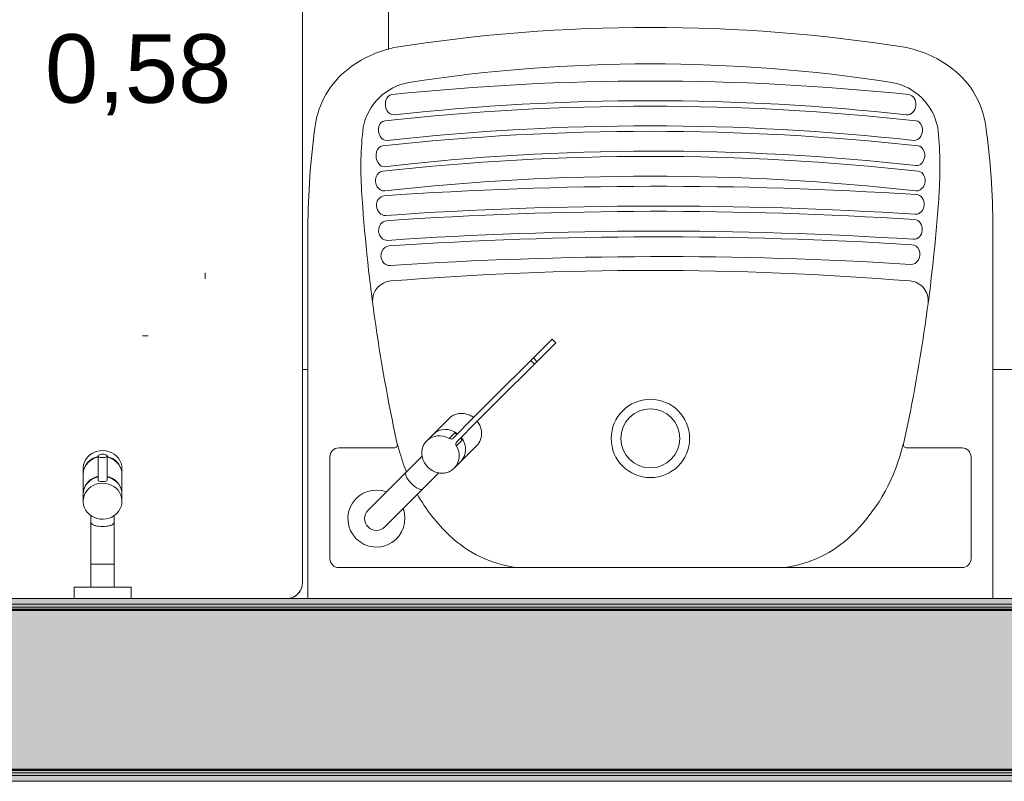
# Model space of a CAD drawing. Header units: millimetres. Extents: x -13994 to 14014, y -18238 to 7441.
# Tile 160 of 190: x -7696 to -6834, y -18235 to -17568. Entities that reach past the tile are written whole.
import ezdxf

# ---------------------------------------------------------------- set-up
doc = ezdxf.new("R2010")
doc.units = ezdxf.units.MM
doc.layers.add('A-DETL', color=7, linetype='Continuous', lineweight=5, true_color=0x00a600)
for name, color, linetype, lineweight in [('A-FLOR-PATT', 7, 'Continuous', 5), ('A-WALL', 7, 'Continuous', 5), ('A-WALL-PATT', 7, 'Continuous', 50), ('G-ANNO-TEXT', 7, 'Continuous', 9), ('I-WALL', 7, 'Continuous', 5), ('P-SANR-FIXT', 7, 'Continuous', 5), ('Q-SPCQ', 7, 'Continuous', 5)]:
    doc.layers.add(name, color=color, linetype=linetype, lineweight=lineweight)
doc.styles.add('Arial', font='arial.ttf', dxfattribs={"height": 60})

# ---------------------------------------------------------------- blocks, each defined once
blk = doc.blocks.new('TORNEIRA ESFÉRICA PARA MÁQUINA DE LAVAR ROUPA - 1153_C_LNK_Cromado-1957128-TÉRREO HUMANIZADO')
at = {"layer": 'P-SANR-FIXT', "color": 8, "true_color": 0x808080}
for p, q in [((-7632.86, -17948.15), (-7634.93, -17949.62)), ((-7630.58, -17946.99), (-7632.86, -17948.15)), ((-7628.13, -17946.17), (-7630.58, -17946.99)), ((-7625.57, -17945.7), (-7628.13, -17946.17)), ((-7622.96, -17945.6), (-7625.57, -17945.7)), ((-7620.37, -17945.88), (-7622.96, -17945.6)), ((-7617.86, -17946.52), (-7620.37, -17945.88)), ((-7615.48, -17947.5), (-7617.86, -17946.52)), ((-7613.29, -17948.81), (-7615.48, -17947.5)), ((-7639.38, -17955.51), (-7640.16, -17957.82)), ((-7638.23, -17953.34), (-7639.38, -17955.51)), ((-7638.82, -17959.04), (-7637.49, -17956.96)), ((-7636.73, -17951.36), (-7638.23, -17953.34)), ((-7636.34, -17956.11), (-7637.91, -17958.04)), ((-7637.49, -17956.96), (-7635.83, -17955.1)), ((-7634.93, -17949.62), (-7636.73, -17951.36)), ((-7634.47, -17954.43), (-7636.34, -17956.11)), ((-7635.83, -17955.1), (-7633.88, -17953.5)), ((-7632.35, -17953.03), (-7634.47, -17954.43)), ((-7633.88, -17953.5), (-7631.69, -17952.18)), ((-7630.02, -17951.95), (-7632.35, -17953.03)), ((-7631.69, -17952.18), (-7629.32, -17951.2)), ((-7627.54, -17951.21), (-7630.02, -17951.95)), ((-7629.32, -17951.2), (-7627.54, -17950.71)), ((-7627.54, -17950.36), (-7627.54, -17971.5)), ((-7619.64, -17971.5), (-7619.64, -17950.05)), ((-7619.64, -17950.71), (-7617.16, -17951.45)), ((-7617.86, -17951.7), (-7619.64, -17951.21)), ((-7615.48, -17952.68), (-7617.86, -17951.7)), ((-7617.16, -17951.45), (-7614.83, -17952.53)), ((-7613.29, -17953.99), (-7615.48, -17952.68)), ((-7614.83, -17952.53), (-7612.7, -17953.93)), ((-7611.35, -17950.42), (-7613.29, -17948.81)), ((-7611.35, -17955.6), (-7613.29, -17953.99)), ((-7612.7, -17953.93), (-7610.83, -17955.61)), ((-7609.69, -17952.28), (-7611.35, -17950.42)), ((-7609.69, -17957.46), (-7611.35, -17955.6)), ((-7610.83, -17955.61), (-7609.27, -17957.54)), ((-7608.35, -17954.36), (-7609.69, -17952.28)), ((-7607.38, -17956.6), (-7608.35, -17954.36)), ((-7606.78, -17958.95), (-7607.38, -17956.6)), ((-7640.55, -17960.2), (-7640.59, -17961.36)), ((-7640.59, -17961.36), (-7640.59, -17966.04)), ((-7640.59, -17966.04), (-7640.39, -17963.63)), ((-7640.49, -17964.82), (-7640.59, -17966.54)), ((-7640.16, -17957.82), (-7640.55, -17960.2)), ((-7640.01, -17962.45), (-7640.49, -17964.82)), ((-7640.39, -17963.63), (-7639.8, -17961.28)), ((-7639.14, -17960.17), (-7640.01, -17962.45)), ((-7639.8, -17961.28), (-7638.82, -17959.04)), ((-7637.91, -17958.04), (-7639.14, -17960.17)), ((-7608.35, -17959.54), (-7609.69, -17957.46)), ((-7609.27, -17957.54), (-7608.03, -17959.67)), ((-7607.38, -17961.78), (-7608.35, -17959.54)), ((-7608.03, -17959.67), (-7607.17, -17961.95)), ((-7606.78, -17964.13), (-7607.38, -17961.78)), ((-7607.17, -17961.95), (-7606.68, -17964.33)), ((-7606.58, -17961.36), (-7606.78, -17958.95)), ((-7606.58, -17966.54), (-7606.78, -17964.13)), ((-7606.68, -17964.33), (-7606.58, -17966.04)), ((-7606.58, -17966.04), (-7606.58, -17961.36)), ((-7640.59, -17966.54), (-7640.59, -17983.47)), ((-7638.82, -17976.47), (-7637.49, -17974.39)), ((-7636.34, -17973.42), (-7637.91, -17975.35)), ((-7637.49, -17974.39), (-7635.83, -17972.53)), ((-7634.47, -17971.73), (-7636.34, -17973.42)), ((-7635.83, -17972.53), (-7633.88, -17970.92)), ((-7632.35, -17970.33), (-7634.47, -17971.73)), ((-7633.88, -17970.92), (-7631.69, -17969.61)), ((-7630.02, -17969.25), (-7632.35, -17970.33)), ((-7631.69, -17969.61), (-7629.32, -17968.63)), ((-7627.54, -17968.51), (-7630.02, -17969.25)), ((-7629.32, -17968.63), (-7627.54, -17968.14)), ((-7626.8, -17974.34), (-7629.32, -17974.98)), ((-7623.59, -17974.06), (-7626.8, -17974.34)), ((-7620.99, -17974.25), (-7623.59, -17974.06)), ((-7618.45, -17974.8), (-7620.99, -17974.25)), ((-7619.64, -17968.14), (-7617.16, -17968.88)), ((-7617.86, -17969), (-7619.64, -17968.51)), ((-7615.48, -17969.99), (-7617.86, -17969)), ((-7617.16, -17968.88), (-7614.83, -17969.96)), ((-7613.29, -17971.3), (-7615.48, -17969.99)), ((-7614.83, -17969.96), (-7612.7, -17971.36)), ((-7611.35, -17972.9), (-7613.29, -17971.3)), ((-7612.7, -17971.36), (-7610.83, -17973.04)), ((-7609.69, -17974.77), (-7611.35, -17972.9)), ((-7610.83, -17973.04), (-7609.27, -17974.97)), ((-7606.58, -17983.47), (-7606.58, -17966.54)), ((-7640.59, -17983.47), (-7640.39, -17981.06)), ((-7640.49, -17982.13), (-7640.59, -17983.85)), ((-7640.01, -17979.75), (-7640.49, -17982.13)), ((-7640.39, -17981.06), (-7639.8, -17978.71)), ((-7639.14, -17977.48), (-7640.01, -17979.75)), ((-7639.8, -17978.71), (-7638.82, -17976.47)), ((-7638.82, -17982.82), (-7639.8, -17985.06)), ((-7637.91, -17975.35), (-7639.14, -17977.48)), ((-7637.49, -17980.75), (-7638.82, -17982.82)), ((-7635.83, -17978.88), (-7637.49, -17980.75)), ((-7633.88, -17977.28), (-7635.83, -17978.88)), ((-7631.69, -17975.97), (-7633.88, -17977.28)), ((-7629.32, -17974.98), (-7631.69, -17975.97)), ((-7616.04, -17975.7), (-7618.45, -17974.8)), ((-7613.8, -17976.94), (-7616.04, -17975.7)), ((-7611.79, -17978.48), (-7613.8, -17976.94)), ((-7610.05, -17980.28), (-7611.79, -17978.48)), ((-7608.64, -17982.31), (-7610.05, -17980.28)), ((-7608.35, -17976.84), (-7609.69, -17974.77)), ((-7609.27, -17974.97), (-7608.03, -17977.1)), ((-7607.58, -17984.52), (-7608.64, -17982.31)), ((-7607.38, -17979.08), (-7608.35, -17976.84)), ((-7608.03, -17977.1), (-7607.17, -17979.38)), ((-7606.78, -17981.44), (-7607.38, -17979.08)), ((-7607.17, -17979.38), (-7606.68, -17981.75)), ((-7606.58, -17983.85), (-7606.78, -17981.44)), ((-7606.68, -17981.75), (-7606.58, -17983.47)), ((-7640.59, -17983.85), (-7640.59, -17989.83)), ((-7640.39, -17987.42), (-7640.59, -17989.83)), ((-7640.59, -17989.83), (-7640.55, -17990.98)), ((-7640.55, -17990.98), (-7640.16, -17993.37)), ((-7639.8, -17985.06), (-7640.39, -17987.42)), ((-7606.89, -17986.85), (-7607.58, -17984.52)), ((-7606.59, -17989.25), (-7606.89, -17986.85)), ((-7606.78, -17992.24), (-7606.58, -17989.83)), ((-7606.58, -17989.83), (-7606.58, -17983.85)), ((-7640.16, -17993.37), (-7639.38, -17995.68)), ((-7639.38, -17995.68), (-7638.23, -17997.85)), ((-7638.23, -17997.85), (-7636.73, -17999.83)), ((-7636.73, -17999.83), (-7634.93, -18001.57)), ((-7611.35, -18000.77), (-7609.69, -17998.91)), ((-7609.69, -17998.91), (-7608.35, -17996.83)), ((-7608.35, -17996.83), (-7607.38, -17994.59)), ((-7607.38, -17994.59), (-7606.78, -17992.24)), ((-7634.93, -18001.57), (-7632.86, -18003.04)), ((-7633.86, -18002.37), (-7633.86, -18008.2)), ((-7633.86, -18008.2), (-7633.86, -18045.04)), ((-7632.86, -18003.04), (-7630.58, -18004.2)), ((-7630.58, -18004.2), (-7628.13, -18005.02)), ((-7628.13, -18005.02), (-7625.57, -18005.49)), ((-7625.57, -18005.49), (-7622.96, -18005.58)), ((-7622.96, -18005.58), (-7620.37, -18005.31)), ((-7620.37, -18005.31), (-7617.86, -18004.67)), ((-7617.86, -18004.67), (-7615.48, -18003.69)), ((-7615.48, -18003.69), (-7613.29, -18002.38)), ((-7613.31, -18008.2), (-7613.31, -18002.39)), ((-7613.31, -18045.04), (-7613.31, -18008.2)), ((-7613.29, -18002.38), (-7611.35, -18000.77)), ((-7633.86, -18045.04), (-7623.59, -18045.04)), ((-7633.86, -18045.04), (-7633.86, -18065.04)), ((-7623.59, -18045.04), (-7613.31, -18045.04)), ((-7613.31, -18045.04), (-7613.31, -18065.04)), ((-7648.59, -18065.04), (-7648.59, -18075.04)), ((-7598.59, -18065.04), (-7648.59, -18065.04)), ((-7598.59, -18075.04), (-7598.59, -18065.04))]:
    blk.add_line(p, q, dxfattribs=at)
for centre, radius, start, end in [((-7626.85, -17971.5), 0.69, 180, 270), ((-7623.59, -17957.54), 15.01, 257.45, 282.55), ((-7620.32, -17971.5), 0.686, 270, 360), ((-7631.86, -18008.05), 2.01, 184.35523, 225.64477), ((-7615.31, -18008.05), 2.01, 314.35523, 355.64477), ((-7629.56, -18005.69), 5.31, 225.64477, 244.35523), ((-7627.9, -18003.35), 8.15, 240.96259, 259.03741), ((-7625.91, -17999.58), 12.28, 253.29117, 264.78364), ((-7623.59, -17986.63), 25.42, 262.21504, 277.78496), ((-7621.26, -17999.58), 12.28, 275.21636, 286.70883), ((-7619.28, -18003.35), 8.15, 280.96259, 299.03741), ((-7617.62, -18005.69), 5.31, 295.64477, 314.35523)]:
    blk.add_arc(centre, radius, start, end, dxfattribs=at)
for major_axis, ratio in [((-3.97, 0), 0.372577), ((3.97, 0), 0.372557)]:
    blk.add_ellipse((-7623.59, -17950.21), major_axis=major_axis, ratio=ratio, start_param=4.712389, end_param=7.853982, dxfattribs=at)
blk = doc.blocks.new('Lavadora de roupas Electrolux - Electrolux-LSE12-2272090-TÉRREO HUMANIZADO')
at = {"layer": 'Q-SPCQ', "color": 253, "true_color": 0xaaaaaa}
for p, q in [((-18.34, 0), (-13.51, 0)), ((-18.34, 0), (-13.51, 0)), ((-30.01, 0), (-529.83, 0)), ((-13.5, 0), (-13.51, 0)), ((-0.01, -13.5), (-0.45, -10.08))]:
    blk.add_line(p, q, dxfattribs=at)
at = {"layer": 'Q-SPCQ', "color": 253, "true_color": 0xaaaaaa, "flags": 128}
for points in [[(-13.51, 0), (-13.52, 0), (-13.56, 0), (-13.63, 0), (-13.72, 0), (-13.84, 0), (-13.98, 0), (-14.15, 0), (-14.34, 0), (-14.56, 0), (-14.81, 0), (-15.08, 0), (-15.37, 0), (-15.69, 0), (-16.03, 0), (-16.39, 0), (-16.77, 0), (-17.18, 0), (-17.6, 0), (-18.05, 0), (-18.51, 0), (-18.99, 0), (-19.49, 0), (-20.01, 0), (-20.54, 0), (-21.09, 0), (-21.65, 0), (-22.23, 0), (-22.82, 0), (-23.42, 0), (-24.03, 0), (-24.65, 0), (-25.28, 0), (-25.91, 0), (-26.55, 0), (-27.2, 0), (-27.86, 0), (-28.51, 0), (-29.17, 0), (-29.83, 0), (-30.01, 0)], [(-13.5, 0), (-12.96, -0.01), (-12.42, -0.04), (-11.88, -0.1), (-11.35, -0.17), (-10.82, -0.27), (-10.29, -0.39), (-9.77, -0.53), (-9.25, -0.69), (-8.74, -0.87), (-8.24, -1.07), (-7.75, -1.29), (-7.27, -1.53), (-6.79, -1.78), (-6.33, -2.06), (-5.88, -2.36), (-5.44, -2.67), (-5.01, -3), (-4.6, -3.35), (-4.2, -3.71)], [(-1.86, -6.67), (-3.96, -3.95), (-7.66, -1.33)], [(-3.82, -4.09), (-3.45, -4.49), (-3.1, -4.9), (-2.76, -5.32), (-2.44, -5.76), (-2.14, -6.21), (-1.86, -6.67), (-1.59, -7.14), (-1.35, -7.62), (-1.12, -8.11), (-0.92, -8.61), (-0.73, -9.12), (-0.57, -9.63), (-0.42, -10.15), (-0.3, -10.68), (-0.2, -11.21), (-0.12, -11.74), (-0.06, -12.28), (-0.02, -12.81), (0, -13.35)]]:
    blk.add_lwpolyline(points, dxfattribs=at)
at = {"layer": 'Q-SPCQ', "color": 253, "true_color": 0xaaaaaa}
for start, end in [(30.38252, 64.34984), (0, 14.67423)]:
    blk.add_arc((-13.51, -13.5), 13.5, start, end, dxfattribs=at)
blk = doc.blocks.new('TORNEIRA DE MESA PARA LAVATÓRIO COM ALAVANCA - 1196_C_LNK_Cromado CR10-2801303-TÉRREO HUMANIZADO')
at = {"layer": 'P-SANR-FIXT', "color": 8, "true_color": 0x808080}
for p, q in [((-10.32, -132.76), (-10.32, -109.99)), ((10.32, -132.76), (10.32, -109.99)), ((-10.32, -132.76), (-10.32, -176.81)), ((10.32, -176.81), (10.32, -132.76)), ((-17, -189.33), (-17, -217.05)), ((17, -217.05), (17, -189.33)), ((-4.46, -211.66), (-4.46, -204.54)), ((4.46, -211.66), (4.46, -204.54)), ((-2.25, -207.23), (-2.25, -232.68)), ((2.25, -207.23), (2.25, -232.68)), ((-2.25, -232.68), (-2.25, -329.95)), ((2.25, -329.95), (2.25, -232.68)), ((-2.25, -303.46), (2.25, -303.46)), ((2.25, -306.63), (-2.25, -306.63)), ((-2.25, -329.95), (2.25, -329.95))]:
    blk.add_line(p, q, dxfattribs=at)
for centre, radius, start, end in [((0, -109.99), 25, 294.39343, 245.60657), ((0, -109.99), 10.32, 90, 180), ((0, -109.99), 10.32, 360, 90), ((0, -191.7), 18.12, 55.264, 124.736), ((-3.9, -213.21), 1.65, 3.09383, 110.0952), ((3.9, -213.21), 1.65, 69.9048, 176.90491)]:
    blk.add_arc(centre, radius, start, end, dxfattribs=at)
for centre, major_axis, ratio, start_param, end_param in [((0, -157.1), (-10.33, 0), 0.371626, 3.141593, 6.283185), ((0, -189.33), (17, 0), 0.927184, 3.141563, 4.446777), ((0, -189.33), (17, 0), 0.927184, 4.978001, 6.283206), ((0, -197.2), (17, 0), 0.927184, 3.141622, 4.579647), ((0, -197.2), (17, 0), 0.927184, 4.845132, 6.283156), ((-5.25, -207.23), (3, 0), 0.927184, 0, 1.305184), ((5.25, -207.23), (-3, 0), 0.927184, 4.978001, 6.283185)]:
    blk.add_ellipse(centre, major_axis=major_axis, ratio=ratio, start_param=start_param, end_param=end_param, dxfattribs=at)
for points in [[(-10.32, -176.81), (-11.37, -177.56), (-13.24, -179.22), (-15.38, -182.29), (-16.7, -185.73), (-17, -188.11), (-17, -189.33)], [(17, -189.33), (17, -188.11), (16.7, -185.73), (15.38, -182.29), (13.24, -179.22), (11.37, -177.56), (10.32, -176.81)], [(-17, -217.06), (-17, -218.34), (-16.68, -220.82), (-15.23, -224.4), (-12.91, -227.54), (-9.86, -230.08), (-6.23, -231.88), (-3.62, -232.51), (-2.25, -232.68)], [(2.25, -232.68), (3.62, -232.51), (6.23, -231.88), (9.86, -230.08), (12.91, -227.54), (15.23, -224.4), (16.68, -220.82), (17, -218.34), (17, -217.06)]]:
    blk.add_open_spline(points, degree=3, dxfattribs=at)
blk = doc.blocks.new('TANQUE EM MÁRMORE SINTÉTICO 34L E 1 BATEDOR - TQ_03_Branco Gelo GE17-2910475-TÉRREO HUMANIZADO')
at = {"layer": 'P-SANR-FIXT', "color": 8, "true_color": 0x808080}
for p, q in [((-7443.69, -17750.38), (-7443.69, -18075.04)), ((-6843.69, -18075.04), (-6843.69, -17750.38)), ((-7365.71, -17938.43), (-7363.7, -17945.28)), ((-6921.67, -17938.43), (-6923.68, -17945.28)), ((-7416.69, -17943.21), (-7368.34, -17943.21)), ((-6870.69, -17943.21), (-6919.04, -17943.21)), ((-7424.52, -18040.14), (-7424.52, -17951.04)), ((-6862.86, -18040.14), (-6862.86, -17951.04)), ((-7160.63, -18047.97), (-7416.69, -18047.97)), ((-7160.63, -18047.97), (-6870.69, -18047.97))]:
    blk.add_line(p, q, dxfattribs=at)
for radius in [34.32, 25.84]:
    blk.add_circle((-7143.69, -17934.92), radius, dxfattribs=at)
for centre, radius, start, end in [((-7143.69, -19008.16), 1433.11, 80.97987, 99.02013), ((-7347.11, -17690.81), 100.32, 102.23545, 127.76455), ((-6940.26, -17690.81), 100.32, 52.23545, 77.76455), ((-7361.73, -17671.93), 76.45, 127.76455, 172.23545), ((-7143.69, -18997.12), 1390.07, 81.24921, 98.75079), ((-6925.64, -17671.93), 76.45, 7.76455, 52.23545), ((-7346.39, -17672.36), 49.91, 100.12791, 168.62665), ((-7143.69, -19786.28), 2164.24, 83.99373, 96.00513), ((-6940.98, -17672.36), 49.91, 11.37335, 79.87209), ((-7143.69, -19765.36), 2121.33, 83.70586, 96.29985), ((-7143.69, -19701.02), 2061.71, 83.7479, 96.2521), ((-6766, -17753.16), 677.7, 172.23545, 179.76455), ((-7086.9, -17697.93), 310.45, 173.45024, 183.74029), ((-7143.69, -19762.91), 2101.61, 83.69863, 96.30722), ((-7200.48, -17697.93), 310.45, 356.25971, 6.54976), ((-7521.38, -17753.16), 677.7, 0.23545, 7.76455), ((-7143.78, -19816.12), 2150.11, 83.73318, 96.26374), ((-7143.69, -19819.59), 2131.56, 83.68076, 96.31924), ((-7139.36, -19737.38), 2054.08, 83.61708, 96.62437), ((-7143.69, -19816.21), 2110.91, 83.67073, 96.32933), ((-7136.38, -21193.46), 3479.32, 86.28101, 93.96185), ((-5905.05, -17620.67), 1494.83, 183.74029, 192.2731), ((-8382.33, -17620.67), 1494.83, 347.7269, 356.25971), ((-7136.36, -21198.46), 3467.03, 86.28665, 93.95647), ((-7136.64, -21188.17), 3452.1, 86.27452, 93.95923), ((-7136.6, -21206.33), 3452.95, 86.29477, 93.93923), ((-7135.2, -21311.01), 3552.57, 86.44076, 93.83204), ((-7135.19, -21310.58), 3534.87, 86.44038, 93.83256), ((-7143.69, -20616.34), 2828.47, 85.38969, 94.61033), ((-7369.63, -17814.5), 17.54, 94.61033, 182.4678), ((-6917.75, -17814.44), 17.48, 353.71026, 85.38969), ((-7368.34, -17940.25), 2.96, 270, 10), ((-6919.04, -17940.25), 2.96, 170, 270), ((-7416.69, -17951.04), 7.83, 90, 180), ((-7209.44, -17904.43), 159.58, 194.82987, 201.75978), ((-7077.94, -17904.43), 159.58, 313.67188, 345.17013), ((-6870.69, -17951.04), 7.83, 0, 90), ((-7209.44, -17904.43), 159.58, 209.79849, 226.32812), ((-7247.12, -17943.9), 105.01, 226.32812, 262.32812), ((-7040.26, -17943.9), 105.01, 277.67188, 313.67188), ((-7416.69, -18040.14), 7.83, 180, 270), ((-6870.69, -18040.14), 7.83, 270, 0)]:
    blk.add_arc(centre, radius, start, end, dxfattribs=at)
for centre, major_axis, ratio, start_param, end_param in [((-7369.18, -17642.75), (-0.97, 8.83), 0.750062, 6.276734, 9.424778), ((-6918.19, -17642.75), (0.97, 8.83), 0.783449, 3.141593, 6.283185), ((-7375.52, -17665.43), (-0.95, 8.59), 0.741965, 6.28309, 9.424778), ((-6912.07, -17665.4), (0.95, 8.59), 0.767158, 3.141593, 6.283282), ((-7377.37, -17687.93), (-1, 9.09), 0.728793, 0, 3.150789), ((-6910.04, -17687.45), (0.96, 8.59), 0.767499, 3.141593, 6.283185), ((-7377.35, -17709.58), (-0.95, 8.59), 0.827595, 6.28304, 9.424778), ((-6910.02, -17709.58), (0.95, 8.59), 0.807213, 3.141593, 6.283327), ((-7376.18, -17731.07), (-0.6, 8.62), 0.855959, 0.00008, 3.141593), ((-6911.26, -17730.09), (0.56, 8.62), 0.861674, 3.141593, 6.2831), ((-7374.4, -17752.93), (-0.59, 8.62), 0.852872, 0.000298, 3.141593), ((-6912.9, -17751.98), (0.56, 8.62), 0.850353, 3.141593, 6.282885), ((-7372.05, -17775), (-0.58, 8.62), 0.893867, 6.283177, 9.424778), ((-6915.19, -17773.91), (0.54, 8.62), 0.881661, 3.141593, 6.283191)]:
    blk.add_ellipse(centre, major_axis=major_axis, ratio=ratio, start_param=start_param, end_param=end_param, dxfattribs=at)

msp = doc.modelspace()

# ---------------------------------------------------------------- hatches: boundary and pattern name
at = {"layer": 'A-FLOR-PATT', "true_color": 0x808080}
h = msp.add_hatch(dxfattribs=at)
h.set_pattern_fill('FP_2', color=8, style=0, pattern_type=2)
h.set_pattern_definition([(0, (-2573.6, -15475.04), (0, 600), []), (90, (-2573.6, -15475.04), (-600, 4e-14), [])])
h.paths.add_polyline_path([(-7448.85, -17313.71), (-7448.59, -17313.71), (-7448.81, -17314.34)])
h.paths.add_polyline_path([(-6823.69, -18075.04), (-6823.69, -17425.04), (-6173.59, -17425.04), (-6173.59, -15475.04), (-8173.59, -15475.04), (-8173.59, -15525.04), (-8333.59, -15525.04), (-8333.59, -17275.04), (-8173.59, -17275.04), (-8173.59, -18075.04), (-8085.09, -18075.03), (-8094.66, -18071.02), (-8096.36, -18068.43), (-8096.44, -18068.31), (-8098.59, -18059.12), (-8098.03, -17309.72), (-8096.95, -17305.34), (-8095.8, -17303.7), (-8090.65, -17299.36), (-8087.54, -17298.71), (-8085.09, -17298.95), (-8039.24, -17298.13), (-8026.76, -17292.85), (-8002.47, -17286.6), (-7982.73, -17282.92), (-7968.79, -17280.85), (-7916.09, -17274.83), (-7877.03, -17271.65), (-7823.96, -17269.18), (-7773.59, -17267.96), (-7688.31, -17270.6), (-7644.58, -17273.57), (-7599.16, -17278.26), (-7563.63, -17283.13), (-7532.63, -17289.44), (-7518.64, -17293.6), (-7505.82, -17298.72), (-7456.37, -17299.56), (-7453.53, -17301.32), (-7450.94, -17304.21), (-7449.98, -17306.71), (-7448.99, -17309.2), (-7449.46, -17309.76), (-7448.81, -17311.35), (-7448.59, -17337), (-7448.85, -18062.88), (-7450.57, -18066.58), (-7450.59, -18066.61), (-7450.97, -18068.43), (-7451.44, -18068.43), (-7452.54, -18071.08), (-7462.09, -18075.04), (-7443.69, -18075.03), (-7443.69, -17750.38), (-7442.04, -17705.89), (-7437.48, -17661.61), (-7432.32, -17642.57), (-7422.46, -17625.49), (-7408.55, -17611.5), (-7389.51, -17599.89), (-7368.37, -17592.76), (-7256.38, -17579.48), (-7142.97, -17575.07), (-7031, -17579.48), (-6919, -17592.76), (-6897.87, -17599.89), (-6878.82, -17611.5), (-6864.92, -17625.49), (-6855.06, -17642.57), (-6849.9, -17661.61), (-6845.33, -17705.89), (-6843.69, -17750.38), (-6843.69, -18075.04)])
h.paths.add_polyline_path([(-7588.59, -18075.04), (-7588.59, -18075.03), (-7598.59, -18075.04)])
h.paths.add_polyline_path([(-8085.09, -17299.76), (-8085.09, -17299.36), (-8086.54, -17299.56)])
at = {"layer": 'A-WALL-PATT'}
for points in [[(-6166.09, -18082.54), (-6166.09, -18080.04), (-8333.59, -18080.04), (-8333.59, -18082.54), (-6168.59, -18082.54)], [(-7418.24, -18085.04), (-6163.59, -18085.04), (-6163.59, -18082.54), (-8333.59, -18082.54), (-8333.59, -18085.04), (-7510, -18085.04)], [(-6041.89, -18225.04), (-6023.59, -18225.04), (-6023.59, -18085.04), (-8333.59, -18085.04), (-8333.59, -18225.04), (-6163.59, -18225.04)], [(-6023.59, -18227.54), (-6021.09, -18227.54), (-6021.09, -18225.04), (-8333.59, -18225.04), (-8333.59, -18227.54), (-6041.89, -18227.54)], [(-7326.49, -18230.04), (-6018.59, -18230.04), (-6018.59, -18227.54), (-8333.59, -18227.54), (-8333.59, -18230.04), (-7510, -18230.04)]]:
    msp.add_hatch(color=256, dxfattribs=at).paths.add_polyline_path(points)
at = {"layer": 'I-WALL'}
for points in [[(-6173.59, -18080.04), (-6168.59, -18080.04), (-6168.59, -18075.04), (-8333.59, -18075.04), (-8333.59, -18080.04), (-6408.92, -18080.04)], [(-6021.09, -18235.04), (-6013.59, -18235.04), (-6013.59, -18230.04), (-8333.59, -18230.04), (-8333.59, -18235.04), (-6023.59, -18235.04)]]:
    msp.add_hatch(color=256, dxfattribs=at).paths.add_polyline_path(points)

# ---------------------------------------------------------------- linework, layer by layer
at = {"layer": 'A-DETL', "color": 7}
for p, q in [((-7533.59, -17790.04), (-7533.59, -17795.04)), ((-7583.59, -17845.04), (-7588.59, -17845.04))]:
    msp.add_line(p, q, dxfattribs=at)
at = {"layer": 'A-WALL'}
for p, q in [((-6173.59, -18075.04), (-8173.59, -18075.04)), ((-8333.59, -18080.04), (-6168.59, -18080.04)), ((-8333.59, -18082.54), (-6166.09, -18082.54)), ((-8333.59, -18227.54), (-6018.59, -18227.54)), ((-8333.59, -18230.04), (-6013.59, -18230.04)), ((-8333.59, -18235.04), (-6013.59, -18235.04))]:
    msp.add_line(p, q, dxfattribs=at)
at = {"layer": 'A-WALL', "lineweight": 50}
for p, q in [((-8333.59, -18085.04), (-6163.59, -18085.04)), ((-8333.59, -18225.04), (-6021.09, -18225.04))]:
    msp.add_line(p, q, dxfattribs=at)

# ---------------------------------------------------------------- block references
at = {"layer": 'P-SANR-FIXT', "color": 8, "true_color": 0x808080}
for name in ['TANQUE EM MÁRMORE SINTÉTICO 34L E 1 BATEDOR - TQ_03_Branco Gelo GE17-2910475-TÉRREO HUMANIZADO', 'TORNEIRA ESFÉRICA PARA MÁQUINA DE LAVAR ROUPA - 1153_C_LNK_Cromado-1957128-TÉRREO HUMANIZADO']:
    msp.add_blockref(name, (0, 0), dxfattribs=at)
at = {"layer": 'P-SANR-FIXT', "color": 8, "true_color": 0x808080, "rotation": 134.9999999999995}
msp.add_blockref('TORNEIRA DE MESA PARA LAVATÓRIO COM ALAVANCA - 1196_C_LNK_Cromado CR10-2801303-TÉRREO HUMANIZADO', (-7461.47, -18082.82), dxfattribs=at)
at = {"layer": 'Q-SPCQ', "color": 253, "true_color": 0xaaaaaa, "rotation": 269.9999999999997}
msp.add_blockref('Lavadora de roupas Electrolux - Electrolux-LSE12-2272090-TÉRREO HUMANIZADO', (-7448.59, -18075.04), dxfattribs=at)

# ---------------------------------------------------------------- texts
at = {"layer": 'G-ANNO-TEXT', "color": 253, "true_color": 0xaaaaaa, "insert": (-7674, -17581.04), "char_height": 60, "width": 212.4472, "attachment_point": 1, "style": 'Arial'}
msp.add_mtext('0,58', dxfattribs=at)

doc.saveas('drawing.dxf')
